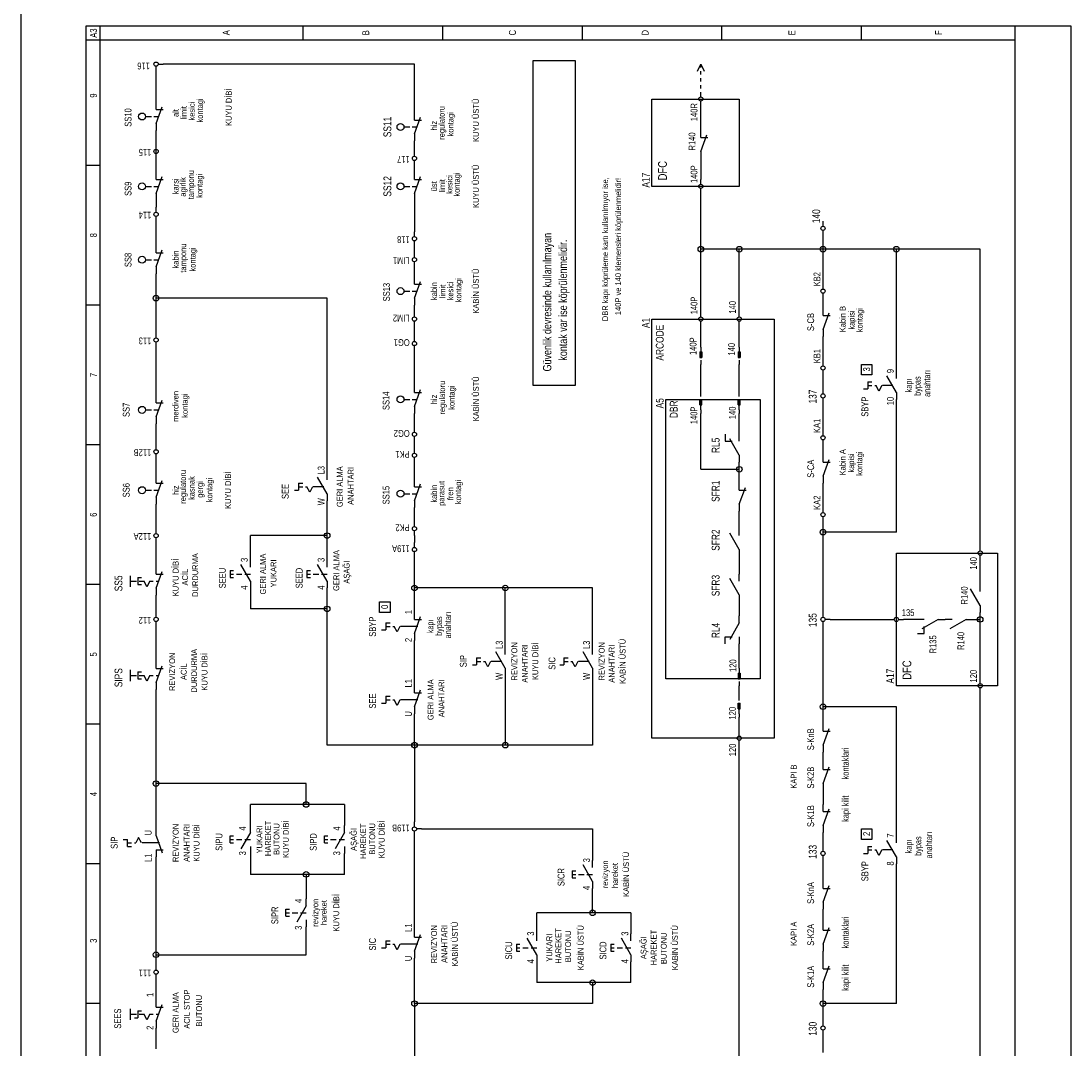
# Model space of a CAD drawing. Header units: centimetres. Extents: x 0 to 12476, y -30 to 2970.
# Tile 17 of 26: x 10361 to 11072, y 323 to 1019. Entities that reach past the tile are written whole.
import ezdxf
from ezdxf.enums import TextEntityAlignment as Align

# ---------------------------------------------------------------- set-up
doc = ezdxf.new("R2010")
doc.units = ezdxf.units.CM
for name, color, linetype in [('ASN-CERCEVE', 7, 'Continuous'), ('ASN-ELEKTRIK', 3, 'Continuous'), ('ASN-ELEKTRIK-YAZI', 4, 'Continuous')]:
    doc.layers.add(name, color=color, linetype=linetype)

msp = doc.modelspace()

# ---------------------------------------------------------------- linework, layer by layer
at = {"layer": 'ASN-CERCEVE'}
msp.add_line((10360.8, 0), (10360.8, 2970), dxfattribs=at)
at = {"layer": 'ASN-ELEKTRIK'}
for p, q in [((10404.96, 70.2), (10404.96, 1015.95)), ((10404.96, 1015.95), (11071.71, 1015.95)), ((10414.42, 79.66), (10414.42, 1015.95)), ((10551.55, 1015.95), (10551.55, 1006.5)), ((10646.12, 1015.95), (10646.12, 1006.5)), ((10740.7, 1015.95), (10740.7, 1006.5)), ((10835.28, 1006.5), (10835.28, 1015.95)), ((10929.85, 1006.5), (10929.85, 1015.95)), ((11033.88, 70.2), (11033.88, 1015.95)), ((11071.71, 1015.95), (11071.71, 70.2)), ((10404.96, 1006.5), (11033.88, 1006.5)), ((10452.25, 985.22), (10452.25, 988.53)), ((10453.66, 989.94), (10456.97, 989.94)), ((10627.21, 989.94), (10456.97, 989.94)), ((10627.21, 956.84), (10627.21, 989.94)), ((10707.6, 772.42), (10707.6, 992.31)), ((10707.6, 992.31), (10735.97, 992.31)), ((10735.97, 992.31), (10735.97, 772.42)), ((10818.72, 985.22), (10821.09, 989.94)), ((10821.09, 987.58), (10821.09, 989.94)), ((10821.09, 989.94), (10823.45, 985.22)), ((10452.25, 963.94), (10452.25, 985.22)), ((10821.09, 982.85), (10821.09, 985.22)), ((10821.09, 978.12), (10821.09, 980.49)), ((10821.09, 973.39), (10821.09, 975.76)), ((10821.09, 967.72), (10821.09, 971.03)), ((10452.25, 959.21), (10452.25, 963.94)), ((10452.25, 949.75), (10456.38, 961.1)), ((10787.99, 907.19), (10787.99, 966.3)), ((10787.99, 966.3), (10847.1, 966.3)), ((10821.09, 961.57), (10821.09, 964.88)), ((10821.09, 945.02), (10821.09, 961.57)), ((10847.1, 966.3), (10847.1, 907.19)), ((10445.15, 954.48), (10449.05, 954.48)), ((10450.73, 954.48), (10453.97, 954.48)), ((10452.25, 959.21), (10456.97, 959.21)), ((10627.21, 952.11), (10627.21, 956.84)), ((10627.21, 942.66), (10631.34, 954.01)), ((10452.25, 949.75), (10452.25, 945.02)), ((10620.12, 947.39), (10624.01, 947.39)), ((10625.7, 947.39), (10628.93, 947.39)), ((10627.21, 952.11), (10631.94, 952.11)), ((10452.25, 935.56), (10452.25, 945.02)), ((10627.21, 942.66), (10627.21, 937.93)), ((10821.09, 940.29), (10821.09, 945.02)), ((10821.09, 930.84), (10825.22, 942.18)), ((10821.09, 940.29), (10825.82, 940.29)), ((10452.25, 932.25), (10452.25, 935.56)), ((10452.25, 926.11), (10452.25, 933.2)), ((10627.21, 930.84), (10627.21, 937.93)), ((10452.25, 926.11), (10452.25, 929.42)), ((10452.25, 916.65), (10452.25, 926.11)), ((10627.21, 927.52), (10627.21, 930.84)), ((10627.21, 921.38), (10627.21, 924.69)), ((10821.09, 930.84), (10821.09, 926.11)), ((10821.09, 926.11), (10821.09, 911.92)), ((10414.42, 921.38), (10404.96, 921.38)), ((10627.21, 916.65), (10627.21, 921.38)), ((10452.25, 911.92), (10452.25, 916.65)), ((10452.25, 902.46), (10456.38, 913.81)), ((10452.25, 911.92), (10456.97, 911.92)), ((10627.21, 911.92), (10627.21, 916.65)), ((10627.21, 902.46), (10631.34, 913.81)), ((10627.21, 911.92), (10631.94, 911.92)), ((10821.09, 908.61), (10821.09, 911.92)), ((10445.15, 907.19), (10449.05, 907.19)), ((10450.73, 907.19), (10453.97, 907.19)), ((10620.12, 907.19), (10624.01, 907.19)), ((10625.7, 907.19), (10628.93, 907.19)), ((10847.1, 907.19), (10787.99, 907.19)), ((10821.09, 902.46), (10821.09, 905.77)), ((10452.25, 902.46), (10452.25, 897.73)), ((10452.25, 897.73), (10452.25, 893)), ((10627.21, 902.46), (10627.21, 897.73)), ((10627.21, 897.73), (10627.21, 876.45)), ((10821.09, 864.63), (10821.09, 902.46)), ((10452.25, 889.69), (10452.25, 893)), ((10452.25, 883.55), (10452.25, 886.86)), ((10452.25, 867), (10452.25, 883.55)), ((10452.25, 867), (10452.25, 883.55)), ((10903.84, 880.24), (10903.84, 883.55)), ((10627.21, 873.14), (10627.21, 876.45)), ((10903.84, 874.09), (10903.84, 877.4)), ((10627.21, 867), (10627.21, 870.31)), ((10903.84, 864.63), (10903.84, 874.09)), ((10452.25, 862.27), (10452.25, 867)), ((10452.25, 852.81), (10456.38, 864.16)), ((10452.25, 862.27), (10456.97, 862.27)), ((10627.21, 862.27), (10627.21, 867)), ((10627.21, 858.96), (10627.21, 862.27)), ((10821.09, 822.07), (10821.09, 864.63)), ((10847.1, 864.63), (10821.09, 864.63)), ((10847.1, 822.07), (10847.1, 864.63)), ((10903.84, 864.63), (10847.1, 864.63)), ((10903.84, 840.99), (10903.84, 864.63)), ((10953.49, 864.63), (10903.84, 864.63)), ((10953.49, 781.88), (10953.49, 864.63)), ((11010.24, 864.63), (10953.49, 864.63)), ((11010.24, 663.66), (11010.24, 864.63)), ((10445.15, 857.54), (10449.05, 857.54)), ((10450.73, 857.54), (10453.97, 857.54)), ((10627.21, 852.81), (10627.21, 856.12)), ((10452.25, 852.81), (10452.25, 848.08)), ((10452.25, 831.53), (10452.25, 848.08)), ((10627.21, 845.72), (10627.21, 852.81)), ((10627.21, 840.99), (10627.21, 845.72)), ((10627.21, 831.53), (10631.34, 842.88)), ((10627.21, 840.99), (10631.94, 840.99)), ((10903.84, 837.68), (10903.84, 840.99)), ((10620.12, 836.26), (10624.01, 836.26)), ((10625.7, 836.26), (10628.93, 836.26)), ((10903.84, 831.53), (10903.84, 834.84)), ((10414.42, 826.8), (10404.96, 826.8)), ((10568.1, 831.53), (10452.25, 831.53)), ((10452.25, 807.89), (10452.25, 831.53)), ((10568.1, 713.31), (10568.1, 831.53)), ((10627.21, 831.53), (10627.21, 826.8)), ((10627.21, 822.07), (10627.21, 826.8)), ((10903.84, 824.44), (10903.84, 831.53)), ((10627.21, 818.76), (10627.21, 822.07)), ((10821.09, 818.76), (10821.09, 822.07)), ((10847.1, 818.76), (10847.1, 822.07)), ((10903.84, 819.71), (10903.84, 824.44)), ((10903.84, 810.25), (10907.97, 821.6)), ((10903.84, 819.71), (10908.57, 819.71)), ((10627.21, 812.62), (10627.21, 815.93)), ((10627.21, 805.52), (10627.21, 812.62)), ((10787.99, 533.62), (10787.99, 817.34)), ((10787.99, 817.34), (10870.74, 817.34)), ((10821.09, 812.62), (10821.09, 815.93)), ((10821.09, 800.79), (10821.09, 812.62)), ((10847.1, 812.62), (10847.1, 815.93)), ((10847.1, 800.79), (10847.1, 812.62)), ((10870.74, 817.34), (10870.74, 533.62)), ((10452.25, 804.58), (10452.25, 807.89)), ((10627.21, 802.21), (10627.21, 805.52)), ((10903.84, 810.25), (10903.84, 805.52)), ((10903.84, 788.97), (10903.84, 805.52)), ((10452.25, 798.43), (10452.25, 801.74)), ((10452.25, 765.33), (10452.25, 798.43)), ((10627.21, 796.07), (10627.21, 799.38)), ((10821.09, 798.43), (10821.09, 800.79)), ((10821.09, 798.43), (10821.09, 791.34)), ((10847.1, 798.43), (10847.1, 800.79)), ((10847.1, 798.43), (10847.1, 791.34)), ((10627.21, 772.42), (10627.21, 796.07)), ((10820.38, 795.12), (10820.38, 791.34)), ((10820.38, 795.12), (10821.8, 795.12)), ((10820.38, 791.34), (10821.8, 791.34)), ((10820.62, 795.12), (10820.62, 791.34)), ((10820.85, 795.12), (10820.85, 791.34)), ((10821.09, 789.44), (10821.09, 786.61)), ((10821.33, 795.12), (10821.33, 791.34)), ((10821.56, 795.12), (10821.56, 791.34)), ((10821.8, 795.12), (10821.8, 791.34)), ((10846.39, 795.12), (10846.39, 791.34)), ((10846.39, 795.12), (10847.81, 795.12)), ((10846.39, 791.34), (10847.81, 791.34)), ((10846.62, 795.12), (10846.62, 791.34)), ((10846.86, 795.12), (10846.86, 791.34)), ((10847.1, 789.44), (10847.1, 786.61)), ((10847.33, 795.12), (10847.33, 791.34)), ((10847.57, 795.12), (10847.57, 791.34)), ((10847.81, 795.12), (10847.81, 791.34)), ((10821.09, 767.69), (10821.09, 786.61)), ((10847.1, 767.69), (10847.1, 786.61)), ((10903.84, 785.66), (10903.84, 788.97)), ((10903.84, 779.51), (10903.84, 782.82)), ((10929.85, 779.51), (10929.85, 786.61)), ((10929.85, 786.61), (10936.94, 786.61)), ((10936.94, 786.61), (10936.94, 779.51)), ((10903.84, 770.06), (10903.84, 779.51)), ((10936.94, 779.51), (10929.85, 779.51)), ((10953.49, 767.69), (10947.04, 778.88)), ((10953.49, 777.15), (10953.49, 781.88)), ((10627.21, 767.69), (10627.21, 772.42)), ((10627.21, 758.23), (10631.34, 769.58)), ((10735.97, 772.42), (10707.6, 772.42)), ((10903.84, 766.75), (10903.84, 770.06)), ((10931.27, 770.06), (10934.11, 770.06)), ((10934.11, 774.79), (10936.94, 774.79)), ((10934.11, 774.79), (10934.11, 770.06)), ((10934.11, 772.42), (10936.94, 772.42)), ((10938.84, 772.42), (10939.78, 772.42)), ((10941.67, 768.64), (10939.78, 772.42)), ((10943.56, 772.42), (10941.67, 768.64)), ((10951.13, 772.42), (10944.04, 772.42)), ((10452.25, 760.6), (10452.25, 765.33)), ((10452.25, 751.14), (10456.38, 762.49)), ((10620.12, 762.96), (10624.01, 762.96)), ((10625.7, 762.96), (10628.93, 762.96)), ((10627.21, 767.69), (10631.94, 767.69)), ((10797.45, 573.81), (10797.45, 762.96)), ((10797.45, 762.96), (10861.28, 762.96)), ((10820.38, 762.96), (10821.8, 762.96)), ((10820.38, 759.18), (10820.38, 762.96)), ((10820.62, 759.18), (10820.62, 762.96)), ((10820.85, 759.18), (10820.85, 762.96)), ((10821.09, 764.86), (10821.09, 767.69)), ((10821.09, 755.87), (10821.09, 762.96)), ((10821.33, 759.18), (10821.33, 762.96)), ((10821.56, 759.18), (10821.56, 762.96)), ((10821.8, 759.18), (10821.8, 762.96)), ((10846.39, 762.96), (10847.81, 762.96)), ((10846.39, 759.18), (10846.39, 762.96)), ((10846.62, 759.18), (10846.62, 762.96)), ((10846.86, 759.18), (10846.86, 762.96)), ((10847.1, 764.86), (10847.1, 767.69)), ((10847.1, 755.87), (10847.1, 762.96)), ((10847.33, 759.18), (10847.33, 762.96)), ((10847.57, 759.18), (10847.57, 762.96)), ((10847.81, 759.18), (10847.81, 762.96)), ((10861.28, 762.96), (10861.28, 573.81)), ((10903.84, 760.6), (10903.84, 763.91)), ((10953.49, 767.69), (10953.49, 762.96)), ((10953.49, 673.12), (10953.49, 762.96)), ((10445.15, 755.87), (10449.05, 755.87)), ((10450.73, 755.87), (10453.97, 755.87)), ((10452.25, 760.6), (10456.97, 760.6)), ((10627.21, 758.23), (10627.21, 753.51)), ((10820.38, 759.18), (10821.8, 759.18)), ((10821.09, 755.87), (10821.09, 753.51)), ((10846.39, 759.18), (10847.81, 759.18)), ((10847.1, 755.87), (10847.1, 753.51)), ((10903.84, 741.68), (10903.84, 760.6)), ((10452.25, 751.14), (10452.25, 746.41)), ((10627.21, 744.05), (10627.21, 753.51)), ((10821.09, 715.68), (10821.09, 753.51)), ((10847.1, 739.32), (10847.1, 753.51)), ((10452.25, 732.23), (10452.25, 746.41)), ((10627.21, 740.74), (10627.21, 744.05)), ((10903.84, 738.37), (10903.84, 741.68)), ((10627.21, 734.59), (10627.21, 737.9)), ((10627.21, 729.86), (10627.21, 734.59)), ((10837.64, 739.32), (10837.64, 734.59)), ((10837.64, 734.59), (10842.37, 734.59)), ((10847.1, 725.13), (10840.64, 736.32)), ((10847.1, 734.59), (10847.1, 739.32)), ((10903.84, 732.23), (10903.84, 735.54)), ((10414.42, 732.23), (10404.96, 732.23)), ((10452.25, 728.92), (10452.25, 732.23)), ((10452.25, 722.77), (10452.25, 726.08)), ((10627.21, 726.55), (10627.21, 729.86)), ((10847.1, 725.13), (10847.1, 720.4)), ((10903.84, 725.13), (10903.84, 732.23)), ((10903.84, 720.4), (10903.84, 725.13)), ((10452.25, 710.95), (10452.25, 722.77)), ((10627.21, 720.4), (10627.21, 723.71)), ((10627.21, 708.58), (10627.21, 720.4)), ((10847.1, 715.68), (10847.1, 720.4)), ((10903.84, 710.95), (10907.97, 722.3)), ((10903.84, 720.4), (10908.57, 720.4)), ((10452.25, 706.22), (10452.25, 710.95)), ((10568.1, 708.58), (10568.1, 713.31)), ((10821.09, 715.68), (10847.1, 715.68)), ((10847.1, 706.22), (10847.1, 715.68)), ((10903.84, 710.95), (10903.84, 706.22)), ((10452.25, 696.76), (10456.38, 708.11)), ((10452.25, 706.22), (10456.97, 706.22)), ((10548.71, 706.22), (10551.55, 706.22)), ((10548.71, 706.22), (10548.71, 701.49)), ((10548.71, 703.85), (10551.55, 703.85)), ((10553.44, 703.85), (10554.39, 703.85)), ((10556.28, 700.07), (10554.39, 703.85)), ((10558.17, 703.85), (10556.28, 700.07)), ((10565.74, 703.85), (10558.64, 703.85)), ((10568.1, 699.13), (10561.64, 710.31)), ((10627.21, 703.85), (10627.21, 708.58)), ((10627.21, 694.4), (10631.34, 705.75)), ((10627.21, 703.85), (10631.94, 703.85)), ((10847.1, 701.49), (10847.1, 706.22)), ((10903.84, 689.67), (10903.84, 706.22)), ((10445.15, 701.49), (10449.05, 701.49)), ((10450.73, 701.49), (10453.97, 701.49)), ((10452.25, 696.76), (10452.25, 692.03)), ((10545.87, 701.49), (10548.71, 701.49)), ((10568.1, 699.13), (10568.1, 694.4)), ((10620.12, 699.13), (10624.01, 699.13)), ((10625.7, 699.13), (10628.93, 699.13)), ((10847.1, 692.03), (10851.23, 703.38)), ((10847.1, 701.49), (10851.83, 701.49)), ((10452.25, 675.48), (10452.25, 692.03)), ((10568.1, 670.75), (10568.1, 694.4)), ((10627.21, 694.4), (10627.21, 689.67)), ((10627.21, 680.21), (10627.21, 689.67)), ((10847.1, 692.03), (10847.1, 687.3)), ((10903.84, 686.36), (10903.84, 689.67)), ((10847.1, 675.48), (10847.1, 687.3)), ((10903.84, 680.21), (10903.84, 683.52)), ((10452.25, 672.17), (10452.25, 675.48)), ((10627.21, 676.9), (10627.21, 680.21)), ((10847.1, 670.75), (10847.1, 675.48)), ((10903.84, 673.12), (10903.84, 680.21)), ((10452.25, 666.02), (10452.25, 669.33)), ((10516.08, 654.2), (10516.08, 670.75)), ((10568.1, 670.75), (10516.08, 670.75)), ((10568.1, 654.2), (10568.1, 670.75)), ((10627.21, 670.75), (10627.21, 674.06)), ((10627.21, 670.75), (10627.21, 666.02)), ((10847.1, 661.3), (10840.64, 672.48)), ((10953.49, 673.12), (10903.84, 673.12)), ((10903.84, 618.74), (10903.84, 673.12)), ((10452.25, 649.38), (10452.25, 666.02)), ((10627.21, 662.71), (10627.21, 666.02)), ((10847.1, 661.3), (10847.1, 656.57)), ((11010.24, 660.35), (11010.24, 663.66)), ((10516.08, 649.47), (10516.08, 654.2)), ((10568.1, 649.47), (10568.1, 654.2)), ((10627.21, 656.57), (10627.21, 659.88)), ((10627.21, 635.29), (10627.21, 656.57)), ((10847.1, 656.57), (10847.1, 644.74)), ((10953.49, 569.08), (10953.49, 658.93)), ((10953.49, 658.93), (11022.06, 658.93)), ((11010.24, 654.2), (11010.24, 657.51)), ((11010.24, 637.65), (11010.24, 654.2)), ((11022.06, 658.93), (11022.06, 569.08)), ((10452.25, 644.65), (10452.25, 649.38)), ((10502.37, 647.11), (10504.73, 647.11)), ((10502.37, 647.11), (10502.37, 642.38)), ((10516.08, 640.02), (10509.62, 651.2)), ((10554.39, 647.11), (10556.75, 647.11)), ((10554.39, 647.11), (10554.39, 642.38)), ((10568.1, 640.02), (10561.64, 651.2)), ((10434.83, 636.06), (10434.83, 643.62)), ((10434.84, 639.92), (10439, 639.92)), ((10439.95, 642.29), (10442.31, 642.29)), ((10439.95, 642.29), (10439.95, 637.56)), ((10440.9, 639.92), (10444.21, 639.92)), ((10446.1, 636.14), (10444.21, 639.92)), ((10447.99, 639.92), (10446.1, 636.14)), ((10447.99, 639.92), (10450.35, 639.92)), ((10452.25, 635.19), (10456.38, 646.54)), ((10452.25, 644.65), (10456.97, 644.65)), ((10452.25, 639.92), (10453.95, 639.92)), ((10502.37, 644.74), (10504.73, 644.74)), ((10502.37, 642.38), (10504.73, 642.38)), ((10506.63, 644.74), (10510.41, 644.74)), ((10512.3, 644.74), (10516.08, 644.74)), ((10516.08, 640.02), (10516.08, 635.29)), ((10554.39, 644.74), (10556.75, 644.74)), ((10554.39, 642.38), (10556.75, 642.38)), ((10558.64, 644.74), (10562.43, 644.74)), ((10564.32, 644.74), (10568.1, 644.74)), ((10568.1, 640.02), (10568.1, 635.29)), ((10847.1, 630.56), (10840.64, 641.75)), ((10847.1, 640.02), (10847.1, 644.74)), ((10414.42, 637.65), (10404.96, 637.65)), ((10439.95, 637.56), (10442.31, 637.56)), ((10452.25, 635.19), (10452.25, 630.46)), ((10516.08, 635.29), (10516.08, 621.1)), ((10568.1, 621.1), (10568.1, 635.29)), ((10627.21, 618.74), (10627.21, 635.29)), ((10688.68, 635.29), (10627.21, 635.29)), ((10747.79, 635.29), (10688.68, 635.29)), ((10688.68, 595.09), (10688.68, 635.29)), ((10747.79, 595.09), (10747.79, 635.29)), ((11010.24, 623.46), (11003.78, 634.65)), ((11010.24, 632.92), (11010.24, 637.65)), ((10452.25, 618.74), (10452.25, 630.46)), ((10603.57, 618.74), (10603.57, 625.83)), ((10603.57, 625.83), (10610.66, 625.83)), ((10610.66, 625.83), (10610.66, 618.74)), ((10847.1, 630.56), (10847.1, 625.83)), ((10847.1, 625.83), (10847.1, 616.37)), ((10452.25, 615.43), (10452.25, 618.74)), ((10568.1, 621.1), (10516.08, 621.1)), ((10568.1, 528.89), (10568.1, 621.1)), ((10610.66, 618.74), (10603.57, 618.74)), ((10627.21, 614.01), (10627.21, 618.74)), ((10903.84, 615.43), (10903.84, 618.74)), ((11010.24, 623.46), (11010.24, 618.74)), ((11010.24, 614.01), (11010.24, 618.74)), ((10452.25, 609.28), (10452.25, 612.59)), ((10607.82, 611.64), (10610.66, 611.64)), ((10607.82, 611.64), (10607.82, 606.91)), ((10627.21, 604.55), (10631.34, 615.9)), ((10627.21, 614.01), (10631.94, 614.01)), ((10847.1, 611.64), (10840.64, 600.45)), ((10847.1, 611.64), (10847.1, 616.37)), ((10903.84, 609.28), (10903.84, 612.59)), ((10908.57, 614.01), (10905.26, 614.01)), ((10908.57, 614.01), (10948.77, 614.01)), ((10948.77, 614.01), (10952.08, 614.01)), ((10954.91, 614.01), (10958.22, 614.01)), ((10967.68, 614.01), (10958.22, 614.01)), ((10972.41, 614.01), (10967.68, 614.01)), ((10981.87, 614.01), (10970.68, 607.55)), ((10981.87, 614.01), (10986.6, 614.01)), ((10991.33, 614.01), (10986.6, 614.01)), ((11000.78, 614.01), (10989.59, 607.55)), ((11000.78, 614.01), (11005.51, 614.01)), ((11005.51, 614.01), (11010.24, 614.01)), ((11010.24, 573.81), (11010.24, 614.01)), ((10452.25, 585.54), (10452.25, 609.28)), ((10604.98, 606.91), (10607.82, 606.91)), ((10607.82, 609.28), (10610.66, 609.28)), ((10612.55, 609.28), (10613.5, 609.28)), ((10615.39, 605.5), (10613.5, 609.28)), ((10617.28, 609.28), (10615.39, 605.5)), ((10629.57, 609.28), (10617.75, 609.28)), ((10627.21, 604.55), (10627.21, 599.82)), ((10903.84, 554.9), (10903.84, 609.28)), ((10967.68, 604.55), (10972.41, 604.55)), ((10972.41, 604.55), (10972.41, 609.28)), ((10627.21, 569.08), (10627.21, 599.82)), ((10837.64, 597.46), (10837.64, 602.19)), ((10837.64, 602.19), (10842.37, 602.19)), ((10847.1, 602.19), (10847.1, 597.46)), ((10847.1, 583.27), (10847.1, 597.46)), ((10688.68, 580.91), (10682.22, 592.09)), ((10688.68, 590.36), (10688.68, 595.09)), ((10747.79, 580.91), (10741.33, 592.09)), ((10747.79, 590.36), (10747.79, 595.09)), ((10452.25, 580.81), (10452.25, 585.54)), ((10666.46, 583.27), (10669.3, 583.27)), ((10669.3, 588), (10672.13, 588)), ((10669.3, 588), (10669.3, 583.27)), ((10669.3, 585.63), (10672.13, 585.63)), ((10674.02, 585.63), (10674.97, 585.63)), ((10676.86, 581.85), (10674.97, 585.63)), ((10678.75, 585.63), (10676.86, 581.85)), ((10686.32, 585.63), (10679.23, 585.63)), ((10725.57, 583.27), (10728.41, 583.27)), ((10728.41, 588), (10731.24, 588)), ((10728.41, 588), (10728.41, 583.27)), ((10728.41, 585.63), (10731.24, 585.63)), ((10733.13, 585.63), (10734.08, 585.63)), ((10735.97, 581.85), (10734.08, 585.63)), ((10737.86, 585.63), (10735.97, 581.85)), ((10745.43, 585.63), (10738.34, 585.63)), ((10847.1, 580.91), (10847.1, 583.27)), ((10434.83, 572.22), (10434.83, 579.79)), ((10434.84, 576.08), (10439, 576.08)), ((10439.95, 578.45), (10442.31, 578.45)), ((10439.95, 578.45), (10439.95, 573.72)), ((10440.9, 576.08), (10444.21, 576.08)), ((10446.1, 572.3), (10444.21, 576.08)), ((10447.99, 576.08), (10446.1, 572.3)), ((10447.99, 576.08), (10450.35, 576.08)), ((10452.25, 571.35), (10456.38, 582.7)), ((10452.25, 580.81), (10456.97, 580.81)), ((10452.25, 576.08), (10453.95, 576.08)), ((10688.68, 580.91), (10688.68, 576.18)), ((10688.68, 576.18), (10688.68, 528.89)), ((10747.79, 580.91), (10747.79, 576.18)), ((10747.79, 576.18), (10747.79, 528.89)), ((10846.39, 577.6), (10846.39, 573.81)), ((10846.39, 577.6), (10847.81, 577.6)), ((10846.62, 577.6), (10846.62, 573.81)), ((10846.86, 577.6), (10846.86, 573.81)), ((10847.1, 580.91), (10847.1, 573.81)), ((10847.33, 577.6), (10847.33, 573.81)), ((10847.57, 577.6), (10847.57, 573.81)), ((10847.81, 577.6), (10847.81, 573.81)), ((10439.95, 573.72), (10442.31, 573.72)), ((10452.25, 571.35), (10452.25, 566.63)), ((10627.21, 564.36), (10627.21, 569.08)), ((10861.28, 573.81), (10797.45, 573.81)), ((10846.39, 573.81), (10847.81, 573.81)), ((10847.1, 571.92), (10847.1, 569.08)), ((10847.1, 561.99), (10847.1, 569.08)), ((11022.06, 569.08), (10953.49, 569.08)), ((11010.24, 570.5), (11010.24, 573.81)), ((10452.25, 502.88), (10452.25, 566.63)), ((10607.82, 561.99), (10610.66, 561.99)), ((10607.82, 561.99), (10607.82, 557.26)), ((10627.21, 554.9), (10631.34, 566.25)), ((10627.21, 564.36), (10631.94, 564.36)), ((10847.1, 559.15), (10847.1, 561.99)), ((11010.24, 564.36), (11010.24, 567.67)), ((11010.24, 117.49), (11010.24, 564.36)), ((10604.98, 557.26), (10607.82, 557.26)), ((10607.82, 559.63), (10610.66, 559.63)), ((10612.55, 559.63), (10613.5, 559.63)), ((10615.39, 555.84), (10613.5, 559.63)), ((10617.28, 559.63), (10615.39, 555.84)), ((10629.57, 559.63), (10617.75, 559.63)), ((10627.21, 554.9), (10627.21, 550.17)), ((10846.39, 557.26), (10847.81, 557.26)), ((10846.39, 553.48), (10846.39, 557.26)), ((10846.62, 553.48), (10846.62, 557.26)), ((10846.86, 553.48), (10846.86, 557.26)), ((10847.1, 550.17), (10847.1, 557.26)), ((10847.33, 553.48), (10847.33, 557.26)), ((10847.57, 553.48), (10847.57, 557.26)), ((10847.81, 553.48), (10847.81, 557.26)), ((10953.49, 554.9), (10903.84, 554.9)), ((10903.84, 543.08), (10903.84, 554.9)), ((10953.49, 467.42), (10953.49, 554.9)), ((10627.21, 528.89), (10627.21, 550.17)), ((10627.21, 528.89), (10627.21, 550.17)), ((10627.21, 528.89), (10627.21, 550.17)), ((10846.39, 553.48), (10847.81, 553.48)), ((10847.1, 550.17), (10847.1, 547.8)), ((10847.1, 538.35), (10847.1, 547.8)), ((10414.42, 543.08), (10404.96, 543.08)), ((10903.84, 538.35), (10903.84, 543.08)), ((10870.74, 533.62), (10787.99, 533.62)), ((10847.1, 535.04), (10847.1, 538.35)), ((10903.84, 528.89), (10907.97, 540.24)), ((10903.84, 538.35), (10908.57, 538.35)), ((10627.21, 528.89), (10568.1, 528.89)), ((10688.68, 528.89), (10627.21, 528.89)), ((10627.21, 528.89), (10627.21, 476.87)), ((10747.79, 528.89), (10688.68, 528.89)), ((10847.1, 528.89), (10847.1, 532.2)), ((10847.1, 117.49), (10847.1, 528.89)), ((10903.84, 528.89), (10903.84, 524.16)), ((10903.84, 517.07), (10903.84, 524.16)), ((10903.84, 512.34), (10903.84, 517.07)), ((10903.84, 502.88), (10907.97, 514.23)), ((10903.84, 512.34), (10908.57, 512.34)), ((10553.91, 502.88), (10452.25, 502.88)), ((10452.25, 472.14), (10452.25, 502.88)), ((10553.91, 488.69), (10553.91, 502.88)), ((10903.84, 502.88), (10903.84, 498.15)), ((10903.84, 498.15), (10903.84, 488.69)), ((10516.08, 474.51), (10516.08, 488.69)), ((10553.91, 488.69), (10516.08, 488.69)), ((10579.92, 488.69), (10553.91, 488.69)), ((10579.92, 488.69), (10579.92, 474.51)), ((10903.84, 483.97), (10903.84, 488.69)), ((10903.84, 474.51), (10907.97, 485.86)), ((10903.84, 483.97), (10908.57, 483.97)), ((10627.21, 473.56), (10627.21, 476.87)), ((10452.25, 467.42), (10452.25, 472.14)), ((10516.08, 469.78), (10509.62, 458.59)), ((10516.08, 469.78), (10516.08, 474.51)), ((10579.92, 469.78), (10573.46, 458.59)), ((10579.92, 469.78), (10579.92, 474.51)), ((10627.21, 467.42), (10627.21, 470.73)), ((10631.94, 472.14), (10628.63, 472.14)), ((10631.94, 472.14), (10747.79, 472.14)), ((10747.79, 472.14), (10747.79, 450.86)), ((10903.84, 474.51), (10903.84, 469.78)), ((10903.84, 460.32), (10903.84, 469.78)), ((10929.85, 465.05), (10929.85, 472.14)), ((10929.85, 472.14), (10936.94, 472.14)), ((10936.94, 472.14), (10936.94, 465.05)), ((10430.02, 465.05), (10432.86, 465.05)), ((10432.86, 460.32), (10432.86, 465.05)), ((10432.86, 462.69), (10435.69, 462.69)), ((10437.59, 462.69), (10438.53, 462.69)), ((10440.42, 466.47), (10438.53, 462.69)), ((10442.31, 462.69), (10440.42, 466.47)), ((10454.61, 462.69), (10442.79, 462.69)), ((10452.25, 467.42), (10456.38, 456.07)), ((10502.37, 467.42), (10504.73, 467.42)), ((10502.37, 462.69), (10502.37, 467.42)), ((10502.37, 465.05), (10504.73, 465.05)), ((10502.37, 462.69), (10504.73, 462.69)), ((10506.63, 465.05), (10510.41, 465.05)), ((10512.3, 465.05), (10516.08, 465.05)), ((10566.21, 467.42), (10568.57, 467.42)), ((10566.21, 462.69), (10566.21, 467.42)), ((10566.21, 465.05), (10568.57, 465.05)), ((10566.21, 462.69), (10568.57, 462.69)), ((10570.46, 465.05), (10574.25, 465.05)), ((10576.14, 465.05), (10579.92, 465.05)), ((10627.21, 403.58), (10627.21, 467.42)), ((10936.94, 465.05), (10929.85, 465.05)), ((10953.49, 453.23), (10947.04, 464.42)), ((10953.49, 462.69), (10953.49, 467.42)), ((10432.86, 460.32), (10435.69, 460.32)), ((10452.25, 457.96), (10452.25, 453.23)), ((10452.25, 457.96), (10456.97, 457.96)), ((10516.08, 460.32), (10516.08, 455.59)), ((10516.08, 455.59), (10516.08, 441.41)), ((10579.92, 460.32), (10579.92, 455.59)), ((10579.92, 441.41), (10579.92, 455.59)), ((10903.84, 457.01), (10903.84, 460.32)), ((10931.27, 455.59), (10934.11, 455.59)), ((10934.11, 460.32), (10936.94, 460.32)), ((10934.11, 460.32), (10934.11, 455.59)), ((10934.11, 457.96), (10936.94, 457.96)), ((10938.84, 457.96), (10939.78, 457.96)), ((10941.67, 454.17), (10939.78, 457.96)), ((10943.56, 457.96), (10941.67, 454.17)), ((10951.13, 457.96), (10944.04, 457.96)), ((10414.42, 448.5), (10404.96, 448.5)), ((10452.25, 387.03), (10452.25, 453.23)), ((10747.79, 446.14), (10747.79, 450.86)), ((10903.84, 450.86), (10903.84, 454.17)), ((10903.84, 436.68), (10903.84, 450.86)), ((10953.49, 453.23), (10953.49, 448.5)), ((10953.49, 353.92), (10953.49, 448.5)), ((10553.91, 441.41), (10516.08, 441.41)), ((10553.91, 441.41), (10553.91, 424.86)), ((10579.92, 441.41), (10553.91, 441.41)), ((10734.08, 443.77), (10736.44, 443.77)), ((10734.08, 443.77), (10734.08, 439.04)), ((10734.08, 441.41), (10736.44, 441.41)), ((10738.34, 441.41), (10742.12, 441.41)), ((10747.79, 436.68), (10741.33, 447.87)), ((10744.01, 441.41), (10747.79, 441.41)), ((10734.08, 439.04), (10736.44, 439.04)), ((10747.79, 436.68), (10747.79, 431.95)), ((10903.84, 431.95), (10903.84, 436.68)), ((10903.84, 422.49), (10907.97, 433.84)), ((10747.79, 415.4), (10747.79, 431.95)), ((10903.84, 431.95), (10908.57, 431.95)), ((10553.91, 420.13), (10547.45, 408.94)), ((10553.91, 420.13), (10553.91, 424.86)), ((10903.84, 422.49), (10903.84, 417.76)), ((10540.2, 417.76), (10542.56, 417.76)), ((10540.2, 413.03), (10540.2, 417.76)), ((10540.2, 415.4), (10542.56, 415.4)), ((10540.2, 413.03), (10542.56, 413.03)), ((10544.46, 415.4), (10548.24, 415.4)), ((10550.13, 415.4), (10553.91, 415.4)), ((10709.96, 401.21), (10709.96, 415.4)), ((10747.79, 415.4), (10709.96, 415.4)), ((10773.8, 415.4), (10747.79, 415.4)), ((10773.8, 415.4), (10773.8, 401.21)), ((10903.84, 408.31), (10903.84, 417.76)), ((10553.91, 410.67), (10553.91, 405.94)), ((10553.91, 387.03), (10553.91, 405.94)), ((10903.84, 403.58), (10903.84, 408.31)), ((10903.84, 394.12), (10907.97, 405.47)), ((10627.21, 398.85), (10627.21, 403.58)), ((10627.21, 389.39), (10631.34, 400.74)), ((10627.21, 398.85), (10631.94, 398.85)), ((10709.96, 387.03), (10703.5, 398.21)), ((10709.96, 396.48), (10709.96, 401.21)), ((10773.8, 387.03), (10767.34, 398.21)), ((10773.8, 396.48), (10773.8, 401.21)), ((10903.84, 403.58), (10908.57, 403.58)), ((10604.98, 391.76), (10607.82, 391.76)), ((10607.82, 396.48), (10610.66, 396.48)), ((10607.82, 396.48), (10607.82, 391.76)), ((10607.82, 394.12), (10610.66, 394.12)), ((10612.55, 394.12), (10613.5, 394.12)), ((10615.39, 390.34), (10613.5, 394.12)), ((10617.28, 394.12), (10615.39, 390.34)), ((10629.57, 394.12), (10617.75, 394.12)), ((10696.25, 394.12), (10698.61, 394.12)), ((10696.25, 394.12), (10696.25, 389.39)), ((10696.25, 391.76), (10698.61, 391.76)), ((10700.51, 391.76), (10704.29, 391.76)), ((10706.18, 391.76), (10709.96, 391.76)), ((10760.09, 394.12), (10762.45, 394.12)), ((10760.09, 394.12), (10760.09, 389.39)), ((10760.09, 391.76), (10762.45, 391.76)), ((10764.34, 391.76), (10768.13, 391.76)), ((10770.02, 391.76), (10773.8, 391.76)), ((10903.84, 394.12), (10903.84, 389.39)), ((10452.25, 387.03), (10553.91, 387.03)), ((10452.25, 379.93), (10452.25, 387.03)), ((10452.25, 379.93), (10452.25, 387.03)), ((10627.21, 389.39), (10627.21, 384.66)), ((10627.21, 353.92), (10627.21, 384.66)), ((10696.25, 389.39), (10698.61, 389.39)), ((10709.96, 387.03), (10709.96, 382.3)), ((10760.09, 389.39), (10762.45, 389.39)), ((10773.8, 387.03), (10773.8, 382.3)), ((10903.84, 382.3), (10903.84, 389.39)), ((10452.25, 376.62), (10452.25, 379.93)), ((10452.25, 377.57), (10452.25, 379.93)), ((10709.96, 382.3), (10709.96, 368.11)), ((10773.8, 368.11), (10773.8, 382.3)), ((10903.84, 377.57), (10903.84, 382.3)), ((10903.84, 368.11), (10907.97, 379.46)), ((10903.84, 377.57), (10908.57, 377.57)), ((10452.25, 370.48), (10452.25, 373.79)), ((10452.25, 356.19), (10452.25, 370.48)), ((10747.79, 368.11), (10709.96, 368.11)), ((10747.79, 368.11), (10747.79, 353.92)), ((10773.8, 368.11), (10747.79, 368.11)), ((10903.84, 368.11), (10903.84, 363.38)), ((10903.84, 353.92), (10903.84, 363.38)), ((10452.25, 351.47), (10452.25, 356.19)), ((10414.42, 353.92), (10404.96, 353.92)), ((10434.83, 342.87), (10434.83, 350.44)), ((10439.95, 349.1), (10442.31, 349.1)), ((10439.95, 349.1), (10439.95, 344.37)), ((10452.25, 342.01), (10456.38, 353.36)), ((10452.25, 351.47), (10456.97, 351.47)), ((10747.79, 353.92), (10627.21, 353.92)), ((10627.21, 353.92), (10627.21, 294.72)), ((10953.49, 353.92), (10903.84, 353.92)), ((10903.84, 342.1), (10903.84, 353.92)), ((10434.84, 346.74), (10439, 346.74)), ((10437.59, 344.37), (10439.95, 344.37)), ((10440.9, 346.74), (10444.21, 346.74)), ((10446.1, 342.95), (10444.21, 346.74)), ((10447.99, 346.74), (10446.1, 342.95)), ((10447.99, 346.74), (10450.35, 346.74)), ((10452.25, 346.74), (10453.95, 346.74)), ((10452.25, 342.01), (10452.25, 337.28)), ((10903.84, 338.79), (10903.84, 342.1)), ((10452.25, 323.19), (10452.25, 337.28)), ((10903.84, 332.65), (10903.84, 335.96)), ((10903.84, 320.82), (10903.84, 332.65))]:
    msp.add_line(p, q, dxfattribs=at)
for centre, radius in [((10452.25, 989.94), 1.42), ((10821.09, 966.3), 1.42), ((10442.79, 954.48), 2.36), ((10617.75, 947.39), 2.36), ((10452.25, 930.84), 1.42), ((10627.21, 926.11), 1.42), ((10442.79, 907.19), 2.36), ((10617.75, 907.19), 2.36), ((10821.09, 907.19), 1.42), ((10452.25, 888.28), 1.42), ((10903.84, 878.82), 1.42), ((10627.21, 871.73), 1.42), ((10821.09, 864.63), 1.89), ((10847.1, 864.63), 1.89), ((10903.84, 864.63), 1.89), ((10953.49, 864.63), 1.89), ((10442.79, 857.54), 2.36), ((10627.21, 857.54), 1.42), ((10452.25, 831.53), 1.89), ((10617.75, 836.26), 2.36), ((10903.84, 836.26), 1.42), ((10627.21, 817.34), 1.42), ((10821.09, 817.34), 1.42), ((10847.1, 817.34), 1.42), ((10452.25, 803.16), 1.42), ((10627.21, 800.79), 1.42), ((10903.84, 784.24), 1.42), ((10617.75, 762.96), 2.36), ((10903.84, 765.33), 1.42), ((10442.79, 755.87), 2.36), ((10627.21, 739.32), 1.42), ((10903.84, 736.96), 1.42), ((10452.25, 727.5), 1.42), ((10627.21, 725.13), 1.42), ((10847.1, 715.68), 1.89), ((10442.79, 701.49), 2.36), ((10617.75, 699.13), 2.36), ((10903.84, 684.94), 1.42), ((10627.21, 675.48), 1.42), ((10452.25, 670.75), 1.42), ((10568.1, 670.75), 1.89), ((10903.84, 673.12), 1.89), ((10627.21, 661.3), 1.42), ((11010.24, 658.93), 1.42), ((10627.21, 635.29), 1.89), ((10688.68, 635.29), 1.89), ((10568.1, 621.1), 1.89), ((10452.25, 614.01), 1.42), ((10903.84, 614.01), 1.42), ((10903.84, 614.01), 1.42), ((10953.49, 614.01), 1.42), ((11010.24, 614.01), 1.89), ((11010.24, 569.08), 1.42), ((10903.84, 554.9), 1.89), ((10847.1, 533.62), 1.42), ((10627.21, 528.89), 1.89), ((10688.68, 528.89), 1.89), ((10452.25, 502.88), 1.89), ((10553.91, 488.69), 1.89), ((10627.21, 472.14), 1.42), ((10903.84, 455.59), 1.42), ((10553.91, 441.41), 1.89), ((10747.79, 415.4), 1.89), ((10452.25, 387.03), 1.89), ((10452.25, 375.2), 1.42), ((10747.79, 368.11), 1.89), ((10627.21, 353.92), 1.89), ((10903.84, 353.92), 1.89), ((10903.84, 337.37), 1.42)]:
    msp.add_circle(centre, radius, dxfattribs=at)

# ---------------------------------------------------------------- texts
at = {"layer": 'ASN-ELEKTRIK-YAZI', "width": 0.8}
for s, height, rotation, p in [('A3', 4.634, 90, (10412.15, 1007.82)), ('116', 4.634, 180, (10448.08, 990.98)), ('115', 4.634, 180, (10449.03, 932.54)), ('117', 4.634, 180, (10623.99, 927.81)), ('DFC', 5.958, 90, (10798.11, 911.26)), ('140P', 4.634, 90, (10818.82, 909.46)), ('A17', 5.296, 90, (10786.47, 906.34)), ('114', 4.634, 180, (10449.03, 889.98)), ('140', 5.296, 90, (10901.86, 882.22)), ('Güvenlik devresinde kullanılmayan', 5.6745, 90, (10719.89, 781.88)), ('kontak var ise köprülenmelidir.', 5.6745, 90, (10730.54, 789.18)), ('118', 4.634, 180, (10623.99, 873.43)), ('LIM1', 4.634, 180, (10623.99, 859.24)), ('KB2', 4.634, 90, (10902.05, 839.48)), ('140P', 4.634, 90, (10818.82, 820.56)), ('140', 4.634, 90, (10844.83, 821.03)), ('LIM2', 4.634, 180, (10623.99, 820.28)), ('S-CB', 4.634, 90, (10897.79, 809.21)), ('113', 4.634, 180, (10449.03, 804.86)), ('OG1', 4.634, 180, (10623.99, 803.73)), ('KB1', 4.634, 90, (10902.05, 787.46)), ('9', 4.63, 90, (10951.7, 780.74)), ('DBR', 5.296, 90, (10805.39, 750.29)), ('KA1', 4.634, 90, (10902.05, 740.17)), ('OG2', 4.634, 180, (10623.99, 742.25)), ('RL5', 5.296, 90, (10833.76, 726.65)), ('112B', 4.634, 180, (10449.03, 729.2)), ('PK1', 4.634, 180, (10623.99, 728.07)), ('S-CA', 4.634, 90, (10897.79, 709.91)), ('L3', 4.634, 90, (10566.3, 712.18)), ('SFR1', 5.296, 90, (10833.76, 693.55)), ('KA2', 4.634, 90, (10902.05, 688.15)), ('PK2', 4.634, 180, (10623.99, 678.41)), ('112A', 4.634, 180, (10449.03, 672.45)), ('SFR2', 5.296, 90, (10833.76, 660.44)), ('119A', 4.634, 180, (10623.99, 664.23)), ('3', 4.63, 90, (10514.29, 652.88)), ('3', 4.63, 90, (10566.3, 652.88)), ('SFR3', 5.296, 90, (10833.76, 629.71)), ('1', 4.63, 90, (10625.41, 617.6)), ('112', 4.634, 180, (10449.03, 615.71)), ('RL4', 5.296, 90, (10833.76, 601.33)), ('L3', 4.634, 90, (10686.89, 593.96)), ('L3', 4.634, 90, (10746, 593.96)), ('DFC', 5.958, 90, (10963.61, 573.15)), ('A17', 5.296, 90, (10951.98, 570.6)), ('120', 4.634, 90, (11007.97, 571.35)), ('L1', 4.634, 90, (10625.41, 567.95)), ('S-KnB', 4.634, 90, (10897.79, 525.48)), ('kontaklari', 4.54, 90, (10921.24, 505.7)), ('S-K2B', 4.634, 90, (10897.79, 499.48)), ('kapi kilit', 4.54, 90, (10921.24, 476.93)), ('S-K1B', 4.634, 90, (10897.79, 473.47)), ('119B', 4.634, 180, (10623.99, 475.08)), ('7', 4.63, 90, (10951.7, 466.28)), ('3', 4.63, 90, (10513.06, 454.27)), ('3', 4.63, 90, (10576.9, 454.27)), ('133', 5.296, 90, (10899.49, 451.91)), ('L1', 4.634, 90, (10449.22, 449.73)), ('3', 4.63, 90, (10746, 449.54)), ('S-KnA', 4.634, 90, (10897.79, 421.45)), ('4', 4.63, 90, (10550.89, 422.11)), ('kontaklari', 4.54, 90, (10921.24, 391.3)), ('L1', 4.634, 90, (10625.41, 402.44)), ('S-K2A', 4.634, 90, (10897.79, 393.08)), ('3', 4.63, 90, (10708.17, 399.89)), ('3', 4.63, 90, (10772, 399.89)), ('111', 4.634, 180, (10449.03, 376.91)), ('S-K1A', 4.634, 90, (10897.79, 364.71)), ('kapi kilit', 4.54, 90, (10921.24, 362.53)), ('1', 4.63, 90, (10450.45, 358.46)), ('GERI ALMA', 3.972, 90, (10467.47, 333.97)), ('ACIL STOP', 3.972, 90, (10475.08, 336.94)), ('BUTONU', 3.972, 90, (10483.35, 338.38))]:
    msp.add_text(s, height=height, rotation=rotation, dxfattribs=at).set_placement(p)
for s, height, p in [('A', 4.63, (10501.99, 1011.22)), ('B', 4.63, (10596.57, 1011.22)), ('C', 4.63, (10695.87, 1011.22)), ('D', 4.63, (10785.72, 1011.22)), ('E', 4.63, (10885.02, 1011.22)), ('F', 4.63, (10984.33, 1011.22)), ('9', 4.63, (10412.15, 968.67)), ('KUYU DİBİ', 3.972, (10503.43, 960.72)), ('limit', 3.972, (10472.93, 957.02)), ('kesici', 3.972, (10478.46, 958.11)), ('kontagi', 3.972, (10483.98, 958.59)), ('regulatoru', 3.972, (10647.6, 950.15)), ('KUYU ÜSTÜ', 3.972, (10670.81, 951.89)), ('alt', 3.972, (10467.46, 956.84)), ('SS11', 5.296, (10611.51, 947.39)), ('kontagi', 3.972, (10653.6, 949.22)), ('hiz', 3.972, (10642.44, 948.33)), ('tamponu', 3.972, (10477.89, 908.36)), ('KUYU ÜSTÜ', 3.972, (10670.81, 907.19)), ('karsi', 3.972, (10467.46, 907.26)), ('agirlik', 3.972, (10472.37, 906.86)), ('kontagi', 3.972, (10483.67, 907.53)), ('SS12', 5.296, (10611.51, 907.19)), ('üst', 3.972, (10642.44, 907.19)), ('limit', 3.972, (10647.96, 907.58)), ('kesici', 3.972, (10652.9, 908.42)), ('kontagi', 3.972, (10657.91, 908.44)), ('DBR kapı köprüleme kartı kullanılmıyor ise,', 3.9722, (10758.29, 864.63)), ('140P ve 140 klemensleri köprülenmelidir!', 3.9722, (10767.08, 866.45)), ('8', 4.63, (10412.15, 874.09)), ('tamponu', 3.972, (10472.63, 858.6)), ('SS8', 4.634, (10435.6, 857.35)), ('kabin', 3.972, (10467.48, 857.67)), ('kontagi', 3.972, (10478.99, 857.71)), ('KABİN ÜSTÜ', 3.972, (10670.81, 836.26)), ('kabin', 3.972, (10642.44, 836.26)), ('limit', 3.972, (10648.19, 836.11)), ('kesici', 3.972, (10653.5, 836.4)), ('kontagi', 3.972, (10658.96, 836.91)), ('Kabin B', 3.972, (10919.07, 817.34)), ('kapisi', 3.972, (10925.14, 816.69)), ('kontagi', 3.972, (10930.59, 816.64)), ('3', 4.63, (10935.62, 783.3)), ('anahtarı', 4.256, (10976.38, 773.74)), ('7', 4.63, (10412.15, 779.51)), ('KABİN ÜSTÜ', 3.972, (10670.82, 763.33)), ('kapı', 4.256, (10963.9, 772.42)), ('bypas', 4.256, (10969.87, 771.96)), ('regulatoru', 3.972, (10647.94, 764.12)), ('kontagi', 3.972, (10654.32, 764.14)), ('137', 5.296, (10899.49, 764.86)), ('merdiven', 3.972, (10467.43, 758.23)), ('kontagi', 3.972, (10473.69, 758.7)), ('SS14', 4.634, (10610.28, 762.02)), ('hiz', 3.972, (10642.44, 762.96)), ('SS7', 4.634, (10434.37, 755.87)), ('Kabin A', 3.972, (10919.07, 720.4)), ('kapisi', 3.972, (10924.88, 719.9)), ('kontagi', 3.972, (10930.44, 719.5)), ('regulatoru', 3.972, (10472.51, 703.76)), ('KUYU DİBİ', 3.972, (10502.94, 701.49)), ('GERI ALMA', 3.972, (10578.6, 703.85)), ('ANAHTARI', 3.972, (10586.02, 704.42)), ('SS6', 4.634, (10434.37, 701.49)), ('hiz', 3.972, (10467.47, 701.49)), ('kasnak', 3.972, (10478.28, 702.91)), ('gergi', 3.972, (10483.95, 702)), ('kontagi', 3.972, (10490.35, 701.62)), ('kabin', 3.972, (10642.44, 699.13)), ('parasut', 3.972, (10647.45, 699.3)), ('kontagi', 3.972, (10658.79, 700.23)), ('SS15', 4.634, (10610.28, 698.18)), ('fren', 3.972, (10653.43, 699.11)), ('6', 4.63, (10412.15, 684.94)), ('KUYU DİBİ', 3.972, (10467.47, 642.38)), ('DURDURMA', 3.972, (10480.75, 644.03)), ('GERI ALMA', 3.972, (10526.58, 644.74)), ('GERI ALMA', 3.972, (10576.23, 647.11)), ('ACİL', 3.972, (10473.87, 642.63)), ('YUKARI', 3.972, (10533.76, 645.14)), ('AŞAĞI', 3.972, (10583.28, 646.01)), ('SS5', 5.296, (10429.45, 638.41)), ('0', 4.63, (10609.33, 622.52)), ('anahtarı', 4.256, (10651.98, 610.21)), ('kapı', 4.256, (10639.98, 609.28)), ('bypas', 4.256, (10645.88, 609.42)), ('135', 5.296, (10899.49, 613.53)), ('KUYU DİBİ', 3.972, (10711, 585.63)), ('KABİN ÜSTÜ', 3.972, (10770.11, 585.63)), ('5', 4.63, (10412.15, 590.36)), ('DURDURMA', 3.972, (10479.99, 579.25)), ('KUYU DİBİ', 3.972, (10487.07, 578.52)), ('REVIZYON', 3.972, (10696.82, 585.63)), ('ANAHTARI', 3.972, (10703.91, 584)), ('REVIZYON', 3.972, (10755.93, 585.63)), ('ANAHTARI', 3.972, (10762.69, 584.01)), ('REVIZYON', 3.972, (10465.11, 578.54)), ('ACİL', 3.972, (10472.96, 578.63)), ('SIPS', 5.296, (10429.45, 574.57)), ('GERI ALMA', 3.972, (10640.07, 559.63)), ('ANAHTARI', 3.972, (10647.45, 560.61)), ('KAPI B', 3.972, (10885.97, 507.61)), ('4', 4.63, (10412.15, 495.79)), ('KUYU DİBİ', 3.972, (10542.12, 465.22)), ('KUYU DİBİ', 3.972, (10606.97, 465.05)), ('REVIZYON', 3.972, (10467.46, 462.69)), ('ANAHTARI', 3.972, (10474.93, 462.71)), ('KUYU DİBİ', 3.972, (10481.65, 462.69)), ('YUKARI', 3.972, (10524.22, 465.05)), ('HAREKET', 3.972, (10530.01, 465.76)), ('BUTONU', 3.972, (10535.8, 465.35)), ('AŞAĞI', 3.972, (10588.06, 465.05)), ('HAREKET', 3.972, (10594.44, 463.75)), ('BUTONU', 3.972, (10600.59, 465.45)), ('2', 4.63, (10935.62, 468.83)), ('anahtarı', 4.256, (10977.69, 461.25)), ('kapı', 4.256, (10963.9, 460.32)), ('bypas', 4.256, (10970.32, 460.54)), ('KABİN ÜSTÜ', 3.972, (10772.48, 441.41)), ('revizyon', 3.972, (10758.29, 441.41)), ('hareket', 3.972, (10764.92, 440.63)), ('KUYU DİBİ', 3.972, (10576.23, 415.4)), ('revizyon', 3.972, (10562.05, 415.4)), ('hareket', 3.972, (10567.79, 415.54)), ('KABİN ÜSTÜ', 3.972, (10656.62, 394.12)), ('KABİN ÜSTÜ', 3.972, (10741.74, 391.76)), ('KABİN ÜSTÜ', 3.972, (10805.58, 391.76)), ('KAPI A', 3.972, (10885.97, 401.21)), ('REVIZYON', 3.972, (10642.44, 394.12)), ('ANAHTARI', 3.972, (10649.39, 394.33)), ('YUKARI', 3.972, (10720.46, 391.76)), ('HAREKET', 3.972, (10726.66, 392.93)), ('BUTONU', 3.972, (10733.22, 392.69)), ('AŞAĞI', 3.972, (10784.3, 391.76)), ('HAREKET', 3.972, (10791.18, 391.83)), ('BUTONU', 3.972, (10797.98, 391.36)), ('3', 4.63, (10412.15, 396.48)), ('130', 5.296, (10899.49, 336.9))]:
    msp.add_text(s, height=height, rotation=90, dxfattribs=at).set_placement(p, align=Align.CENTER)
for s, height, p in [('SS10', 4.634, (10435.6, 960.06)), ('140R', 4.634, (10818.82, 963.56)), ('R140', 4.634, (10817.4, 943.7)), ('SS9', 4.634, (10435.6, 910.41)), ('SS13', 4.634, (10610.56, 841.84)), ('A1', 5.296, (10786.47, 818.2)), ('ARCODE', 5.296, (10795.93, 813.47)), ('140P', 4.634, (10818.16, 804.96)), ('140', 4.634, (10844.17, 801.17)), ('A5', 5.296, (10795.93, 763.81)), ('SBYP', 4.634, (10934.49, 764.86)), ('10', 4.634, (10951.7, 764.67)), ('140P', 4.634, (10818.72, 758.14)), ('140', 4.634, (10844.73, 758.14)), ('SEE', 4.634, (10542, 705.75)), ('W', 4.63, (10566.3, 696.1)), ('140', 4.634, (11007.97, 656.19)), ('SEEU', 4.634, (10499.44, 649)), ('SEED', 4.634, (10551.45, 649)), ('4', 4.63, (10514.29, 636.99)), ('4', 4.63, (10566.3, 636.99)), ('R140', 4.634, (11001.82, 636.33)), ('SBYP', 4.634, (10601.11, 615.9)), ('R140', 4.634, (10999.46, 605.59)), ('2', 4.63, (10625.41, 601.52)), ('R135', 4.634, (10980.54, 603.23)), ('SIP', 4.634, (10662.58, 589.89)), ('SIC', 4.634, (10722.64, 588.47)), ('120', 4.634, (10845.11, 586.96)), ('W', 4.63, (10686.89, 577.88)), ('W', 4.63, (10746, 577.88)), ('SEE', 4.634, (10601.11, 563.88)), ('120', 4.634, (10844.73, 554.8)), ('U', 4.63, (10625.41, 551.87)), ('120', 4.634, (10844.83, 529.93)), ('U', 4.63, (10449.22, 471.48)), ('4', 4.63, (10513.06, 473.85)), ('4', 4.63, (10576.9, 473.85)), ('SIP', 4.634, (10426.24, 466.94)), ('SIPU', 4.634, (10497.17, 469.31)), ('SIPD', 4.634, (10561.01, 469.31)), ('SBYP', 4.634, (10934.49, 450.39)), ('8', 4.63, (10951.7, 450.2)), ('SICR', 4.634, (10728.78, 445.66)), ('4', 4.63, (10746, 433.65)), ('SIPR', 4.634, (10535, 419.65)), ('3', 4.63, (10550.89, 406.7)), ('SIC', 4.634, (10601.11, 398.38)), ('SICU', 4.634, (10693.32, 396.01)), ('SICD', 4.634, (10757.16, 396.01)), ('U', 4.63, (10625.41, 386.36)), ('4', 4.63, (10708.17, 384)), ('4', 4.63, (10772, 384)), ('SEES', 4.634, (10428.6, 350.61)), ('2', 4.63, (10450.45, 338.98))]:
    msp.add_text(s, height=height, rotation=90, dxfattribs=at).set_placement(p, align=Align.RIGHT)
msp.add_text('135', height=4.634, dxfattribs=at).set_placement((10957.18, 616.28))

doc.saveas('drawing.dxf')
